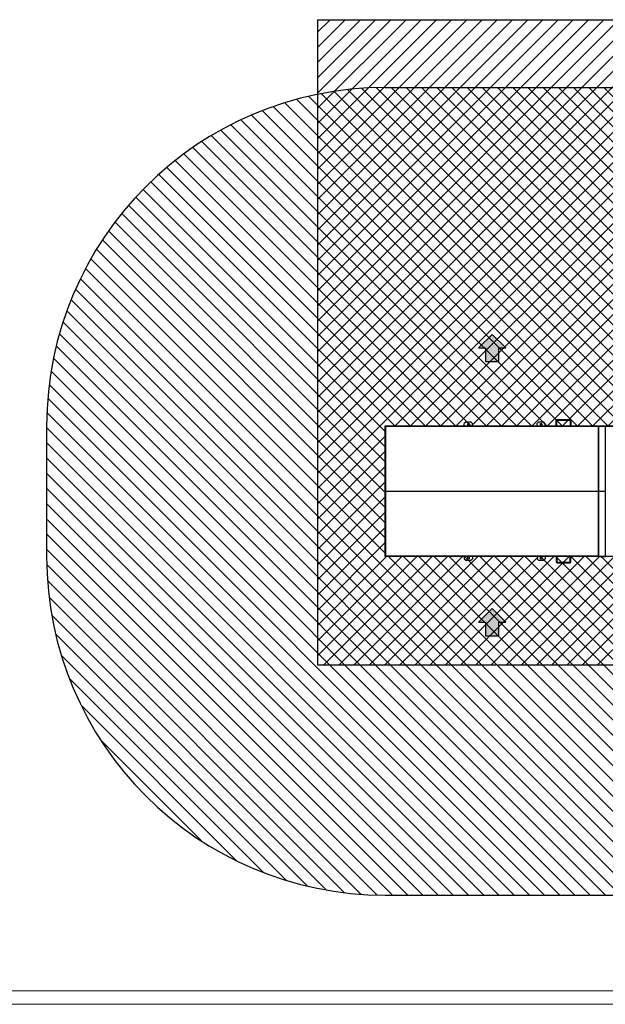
# Model space of a CAD drawing. Header units: millimetres. Extents: x 0 to 39823, y 0 to 11880.
# Tile 2 of 83: x 7668 to 11991, y 0 to 7265. Entities that reach past the tile are written whole.
import ezdxf

# ---------------------------------------------------------------- set-up
doc = ezdxf.new("R2010")
doc.units = ezdxf.units.MM
for name, color, linetype in [('ANOTACIJE', 7, 'Continuous'), ('FORMAT', 7, 'Continuous'), ('ODMIKI funkcionalni', 253, 'Continuous'), ('ODMIKI varnostni', 252, 'Continuous')]:
    doc.layers.add(name, color=color, linetype=linetype)

# ---------------------------------------------------------------- blocks, each defined once
blk = doc.blocks.new('PUŠČICA')
h = blk.add_hatch(color=256)
h.dxf.hatch_style = 1
h.paths.add_polyline_path([(-50, 50), (-50, 25), (-100, 25), (-100, -25), (-50, -25), (-50, -50), (0, 0)])
at = {"ltscale": 10}
for p, q in [((0, 0), (-50, 50)), ((-50, 50), (-50, 25)), ((-100, 25), (-100, -25)), ((-50, 25), (-100, 25)), ((-50, -50), (0, 0)), ((-100, -25), (-50, -25)), ((-50, -25), (-50, -50))]:
    blk.add_line(p, q, dxfattribs=at)

msp = doc.modelspace()

# ---------------------------------------------------------------- hatches: boundary and pattern name
at = {"layer": 'ODMIKI funkcionalni'}
h = msp.add_hatch(dxfattribs=at)
h.set_pattern_fill('ANSI31', color=256, scale=25)
h.paths.add_polyline_path([(17616.6, 7264.9), (9866.5, 7264.9), (9866.5, 2505), (17616.6, 2505)])
h.paths.add_polyline_path([(16817.9, 4267.2), (16817.9, 3304.4), (10366.3, 3304.4), (10366.3, 4267.2)], flags=16)
at = {"layer": 'ODMIKI varnostni'}
h = msp.add_hatch(dxfattribs=at)
h.set_pattern_fill('ANSI31', color=256, scale=25, angle=90)
h.paths.add_polyline_path([(16817, 6764.9), (10366.9, 6764.9, 0.414214), (7866.9, 4264.9), (7866.9, 3305, 0.414214), (10366.9, 805), (16817, 805, 0.414214), (19317, 3305), (19317, 4264.9, 0.414214)])
h.paths.add_polyline_path([(16817.6, 4265.4), (16817.6, 3304.5), (10366.5, 3304.5), (10366.5, 4265.4)], flags=16)

# ---------------------------------------------------------------- linework, layer by layer
at = {"color": 7, "linetype": 'Continuous', "lineweight": 25, "ltscale": 20}
for p, q in [((10960.6, 4295), (10950.6, 4285)), ((11000.6, 4295), (10960.6, 4295)), ((11010.6, 4285), (11000.6, 4295)), ((11498.6, 4295), (11488.6, 4285)), ((11538.6, 4295), (11498.6, 4295)), ((11548.6, 4285), (11538.6, 4295)), ((11632.6, 4307), (11627.6, 4307)), ((11627.6, 4266.1), (11627.6, 4307)), ((11632.6, 4266.1), (11632.6, 4307)), ((11635.6, 4315), (11635.6, 4310)), ((11635.6, 4315), (11729.6, 4315)), ((11635.6, 4310), (11729.6, 4310)), ((11729.6, 4310), (11729.6, 4315)), ((11737.6, 4307), (11732.6, 4307)), ((11732.6, 4307), (11732.6, 4266.1)), ((11737.6, 4307), (11737.6, 4266.1)), ((10366.5, 4263.8), (10366.5, 4262.9)), ((10366.5, 4262.9), (10366.5, 3308.7)), ((10367.5, 4262.9), (10367.5, 3785.8)), ((11940.5, 4262.9), (10367.5, 4262.9)), ((10368.5, 4263.8), (10370.4, 4264.4)), ((10368.5, 4262.9), (10368.5, 4263.8)), ((10370.4, 4264.4), (10370.9, 4262.9)), ((10371, 4265.8), (11937.1, 4265.8)), ((10371, 4265.8), (10371, 4262.9)), ((11934.4, 4265.8), (10373.6, 4265.8)), ((10373.6, 4265.8), (10373.6, 4265.8)), ((10374.3, 4266.1), (10374.3, 4265.8)), ((10374.3, 4266.1), (11933.8, 4266.1)), ((10950.6, 4266.1), (10950.6, 4285)), ((11010.6, 4266.1), (11010.6, 4285)), ((11488.6, 4266.1), (11488.6, 4285)), ((11548.6, 4266.1), (11548.6, 4285)), ((11933.8, 4266.1), (11933.8, 4265.8)), ((11934.4, 4265.8), (11934.4, 4265.8)), ((11937.1, 4262.9), (11937.1, 4265.8)), ((11937.6, 4264.3), (11937.2, 4262.9)), ((11937.8, 4264.8), (11937.6, 4264.3)), ((11937.6, 4264.3), (11938.4, 4264.3)), ((11937.8, 4264.5), (11937.7, 4264.6)), ((11937.8, 4264.8), (11937.9, 4264.8)), ((11938.5, 4264.7), (11937.9, 4262.9)), ((11994.5, 4266.5), (11938.5, 4266.5)), ((11938.5, 4264.7), (11938.5, 4266.5)), ((11938.5, 4264.7), (11994.5, 4264.7)), ((11940.5, 4262.9), (11940.5, 3785.8)), ((11941.6, 3308.7), (11941.6, 4262.9)), ((11991.5, 4262.9), (11991.5, 3308.7)), ((10366.5, 3785.8), (10367.5, 3785.8)), ((10367.5, 3785.8), (11940.5, 3785.8)), ((10367.5, 3785.7), (10367.5, 3308.6)), ((10367.5, 3785.7), (11940.5, 3785.7)), ((11941.6, 3785.8), (11940.5, 3785.8)), ((11940.5, 3785.7), (11940.5, 3308.6)), ((11941.6, 3785.8), (11991.5, 3785.8)), ((11941.6, 3785.7), (11991.5, 3785.7)), ((11991.5, 3785.8), (11992.5, 3785.8)), ((10366.5, 3307.8), (10366.5, 3308.7)), ((10367.5, 3308.6), (11940.5, 3308.6)), ((10368.5, 3307.8), (10368.5, 3308.6)), ((10368.5, 3307.8), (10370.4, 3307.1)), ((10370.4, 3307.1), (10370.9, 3308.6)), ((10371, 3305.8), (10371, 3308.6)), ((11937.1, 3305.8), (10371, 3305.8)), ((10373.6, 3305.8), (11934.4, 3305.8)), ((10373.6, 3305.8), (10373.6, 3305.8)), ((10374.7, 3305.8), (10374.8, 3305.8)), ((11933.3, 3305.8), (10374.8, 3305.8)), ((10374.8, 3305.8), (10374.8, 3305.8)), ((10950.6, 3305.8), (10950.6, 3286.5)), ((10950.6, 3286.5), (10960.6, 3276.5)), ((10960.6, 3276.5), (11000.6, 3276.5)), ((11000.6, 3276.5), (11010.6, 3286.5)), ((11010.6, 3305.8), (11010.6, 3286.5)), ((11488.6, 3305.8), (11488.6, 3286.5)), ((11488.6, 3286.5), (11498.6, 3276.5)), ((11498.6, 3276.5), (11538.6, 3276.5)), ((11538.6, 3276.5), (11548.6, 3286.5)), ((11548.6, 3305.8), (11548.6, 3286.5)), ((11627.6, 3305.8), (11627.6, 3264.5)), ((11632.6, 3305.8), (11632.6, 3264.5)), ((11732.6, 3264.5), (11732.6, 3305.8)), ((11737.6, 3264.5), (11737.6, 3305.8)), ((11933.3, 3305.8), (11933.3, 3305.8)), ((11933.4, 3305.8), (11933.3, 3305.8)), ((11934.4, 3305.8), (11934.4, 3305.8)), ((11937.1, 3308.6), (11937.1, 3305.8)), ((11937.6, 3307.5), (11937.3, 3308.6)), ((11937.6, 3307.5), (11937.8, 3307)), ((11938.3, 3307.5), (11937.6, 3307.5)), ((11937.8, 3307.3), (11937.7, 3307.3)), ((11937.8, 3307), (11937.9, 3307.1)), ((11938.5, 3306.9), (11937.9, 3308.6)), ((11938.5, 3306.9), (11994.5, 3306.9)), ((11938.5, 3305.1), (11938.5, 3306.9)), ((11938.5, 3305.1), (11994.5, 3305.1)), ((11627.6, 3264.5), (11632.6, 3264.5)), ((11635.6, 3261.5), (11635.6, 3256.5)), ((11635.6, 3261.5), (11729.6, 3261.5)), ((11635.6, 3256.5), (11729.6, 3256.5)), ((11729.6, 3256.5), (11729.6, 3261.5)), ((11732.6, 3264.5), (11737.6, 3264.5))]:
    msp.add_line(p, q, dxfattribs=at)
at = {"color": 7, "linetype": 'Continuous', "lineweight": 25, "ltscale": 20, "flags": 128}
for points in [[(10374.4, 4265.8), (10374.3, 4266), (10374.3, 4266.1)], [(11933.7, 4265.8), (11933.7, 4266), (11933.8, 4266.1)], [(10367.5, 3785.7), (10367.5, 3785.7), (10367.5, 3785.8)], [(10367.5, 3785.8), (10367.5, 3785.8), (10367.5, 3785.8)], [(11940.5, 3785.7), (11940.5, 3785.7), (11940.5, 3785.8)], [(11940.5, 3785.8), (11940.5, 3785.8), (11940.5, 3785.8)]]:
    msp.add_lwpolyline(points, dxfattribs=at)
at = {"color": 7, "linetype": 'Continuous', "lineweight": 25, "ltscale": 400}
for centre in [(10980.6, 4280), (11518.6, 4280), (10980.6, 3291.5), (11518.6, 3291.5)]:
    msp.add_circle(centre, 6.5, dxfattribs=at)
for centre, radius, start, end in [((11635.6, 4307), 8, 90, 180), ((11635.6, 4307), 3, 90, 180), ((11729.6, 4307), 8, 0, 90), ((11729.6, 4307), 3, 0, 90), ((10368.5, 4263.8), 2, 18, 180), ((10367.8, 4233.7), 30.1, 88.72261, 92.52724), ((10367.3, 4250.9), 12.1, 88.75267, 93.74673), ((10368.5, 4263.8), 1, 18, 180), ((10374.3, 4264.1), 2, 90, 123.5894), ((11933.8, 4264.1), 2, 56.4106, 90), ((11945.8, 4259.1), 9.67, 138.59169, 147.53528), ((11939.2, 4264.5), 1.51, 118.87318, 165.3586), ((11940.8, 4250.9), 12.1, 86.25327, 91.24733), ((11992.3, 4250.9), 12.1, 88.75267, 93.74673), ((10367.3, 3320.7), 12.1, 266.25327, 271.24733), ((10367.8, 3337.9), 30.1, 267.47276, 271.27739), ((10368.5, 3307.8), 2, 180, 342), ((10368.5, 3307.8), 1, 180, 342), ((11944.3, 3311.6), 7.82, 211.36142, 222.43421), ((11939.2, 3307.4), 1.5, 194.52611, 240.20962), ((11940.8, 3320.7), 12.1, 268.75267, 273.74673), ((11992.3, 3320.7), 12.1, 266.25327, 271.24733), ((11635.6, 3264.5), 8, 180, 270), ((11635.6, 3264.5), 3, 180, 270), ((11729.6, 3264.5), 8, 270, 0), ((11729.6, 3264.5), 3, 270, 0)]:
    msp.add_arc(centre, radius, start, end, dxfattribs=at)
at = {"layer": 'FORMAT', "color": 7, "linetype": 'Continuous', "lineweight": 18, "ltscale": 27}
for p, q in [((500, 100), (39723.2, 100)), ((0, 0), (39823.2, 0))]:
    msp.add_line(p, q, dxfattribs=at)
at = {"layer": 'ODMIKI funkcionalni'}
for p, q in [((9866.5, 7264.9), (17616.6, 7264.9)), ((9866.5, 7264.9), (9866.5, 2505)), ((10366.3, 4267.2), (16817.9, 4267.2)), ((10366.3, 3304.4), (10366.3, 4267.2)), ((16817.9, 3304.4), (10366.3, 3304.4)), ((9866.5, 2505), (17616.6, 2505))]:
    msp.add_line(p, q, dxfattribs=at)
at = {"layer": 'ODMIKI varnostni'}
for p, q in [((10366.9, 6764.9), (16817, 6764.9)), ((7866.9, 4264.9), (7866.9, 3305)), ((10366.5, 4265.4), (16817.6, 4265.4)), ((10366.5, 3304.5), (10366.5, 4265.4)), ((16817.6, 3304.5), (10366.5, 3304.5)), ((10366.9, 805), (16817, 805))]:
    msp.add_line(p, q, dxfattribs=at)
for centre, start, end in [((10366.9, 4264.9), 90, 180), ((10366.9, 3305), 180, 270)]:
    msp.add_arc(centre, 2500, start, end, dxfattribs=at)

# ---------------------------------------------------------------- block references
at = {"layer": 'ANOTACIJE', "xscale": 2, "yscale": 2, "zscale": 2, "rotation": 90}
for p in [(11156.1, 4943.3), (11156.1, 2919.4)]:
    msp.add_blockref('PUŠČICA', p, dxfattribs=at)

doc.saveas('drawing.dxf')
